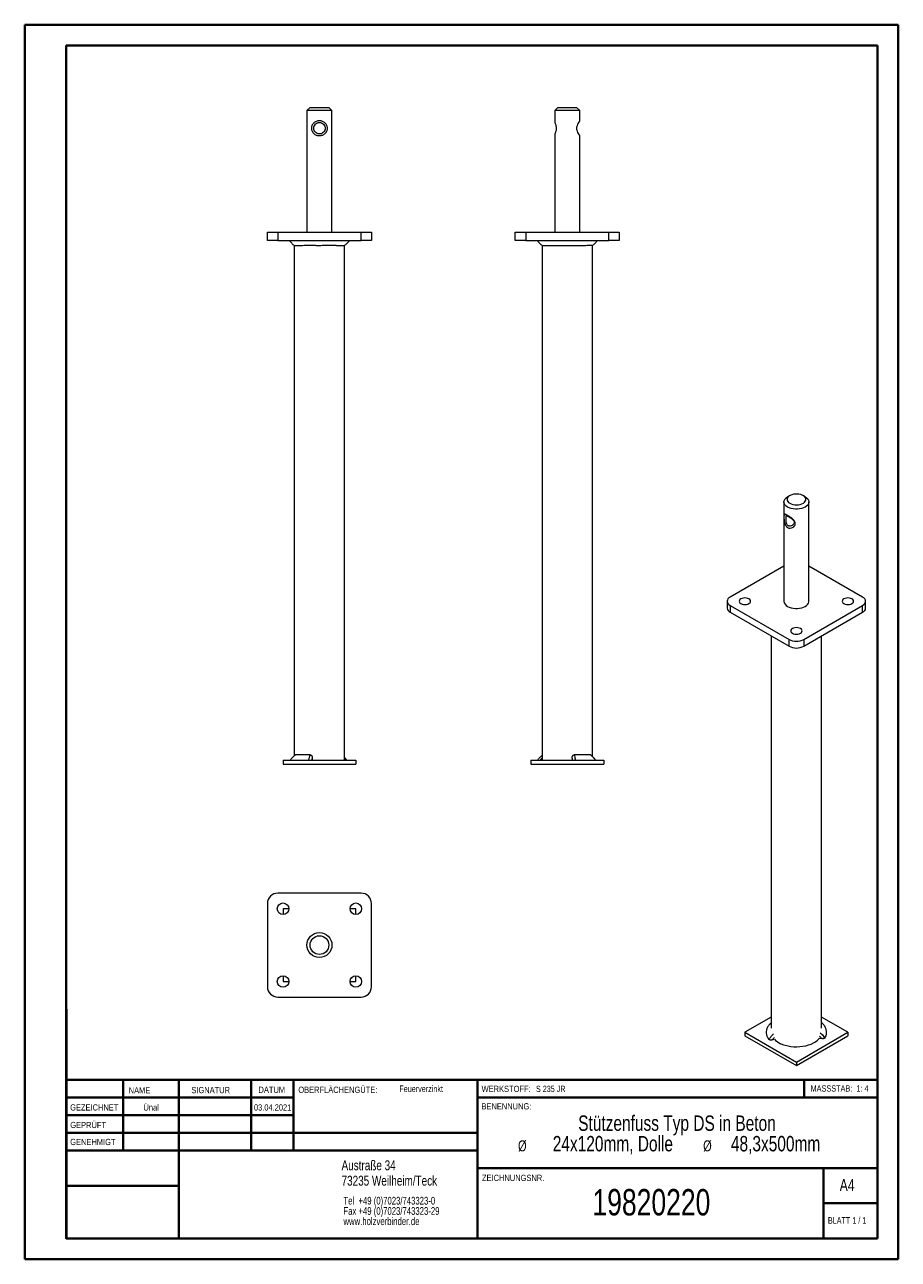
# Model space of a CAD drawing. Header units: millimetres. Extents: x 0 to 210, y 0 to 297.
import ezdxf

# ---------------------------------------------------------------- set-up
doc = ezdxf.new("R2010")
doc.units = ezdxf.units.MM
doc.styles.add('SLDTEXTSTYLE0', font='TXT', dxfattribs={"width": 0.75})
doc.styles.add('SLDTEXTSTYLE1', font='TXT', dxfattribs={"width": 0.681818})
doc.styles.add('SLDTEXTSTYLE2', font='TXT', dxfattribs={"width": 0.7})
doc.styles.add('SLDTEXTSTYLE3', font='TXT', dxfattribs={"width": 0.6875})

# ---------------------------------------------------------------- blocks, each defined once
blk = doc.blocks.new('SW_NOTE_0')
at = {"color": 0, "linetype": 'Continuous', "lineweight": 0, "char_height": 1.8521, "attachment_point": 1, "style": 'SLDTEXTSTYLE0'}
for s, insert in [('Tel  +49 (0)7023/743323-0', (0, 2.39)), ('Fax +49 (0)7023/743323-29', (0, -0.08)), ('www.holzverbinder.de', (0, -2.55))]:
    blk.add_mtext(s, dxfattribs=dict(at, insert=insert))
blk = doc.blocks.new('SW_NOTE_1')
at = {"color": 0, "linetype": 'Continuous', "lineweight": 0, "attachment_point": 2, "style": 'SLDTEXTSTYLE0'}
for s, insert, char_height in [('Stützenfuss Typ DS in Beton', (31.31, 4.77), 3.7042), ('24x120mm, Dolle', (15.9, -0.16), 3.7042), ('%%c', (-5.87, -1.22), 2.646), ('%%c', (38.63, -1.22), 2.646), ('48,3x500mm', (55.01, -0.16), 3.704)]:
    blk.add_mtext(s, dxfattribs=dict(at, insert=insert, char_height=char_height))

msp = doc.modelspace()

# ---------------------------------------------------------------- linework, layer by layer
at = {"color": 7, "linetype": 'Continuous', "lineweight": 40}
for p, q in [((0.08, 0.21), (0.08, 297.21)), ((0.08, 297.21), (210.08, 297.21)), ((210.08, 0.21), (210.08, 297.21)), ((210.08, 292.21), (210.08, 297.21)), ((10.08, 292.21), (205.08, 292.21)), ((10.08, 5.21), (10.08, 292.21)), ((205.08, 5.21), (205.08, 292.21)), ((10.11, 60.37), (10.11, 5.12)), ((205.08, 43.37), (10.11, 43.37)), ((23.71, 43.37), (23.71, 26.37)), ((37.1, 43.37), (37.1, 5.12)), ((54.51, 43.37), (54.51, 26.37)), ((64.71, 26.37), (64.71, 43.37)), ((108.91, 43.37), (108.91, 5.12)), ((187.47, 39.12), (187.47, 43.37)), ((64.71, 39.1), (10.11, 39.1)), ((205.08, 39.12), (108.91, 39.12)), ((64.71, 34.87), (10.11, 34.87)), ((108.91, 30.62), (10.11, 30.62)), ((108.91, 26.37), (10.11, 26.37)), ((108.91, 22.12), (205.08, 22.12)), ((192.08, 5.21), (192.08, 22.21)), ((37.1, 17.87), (10.11, 17.87)), ((10.11, 13.71), (10.08, 13.71)), ((205.08, 13.71), (192.08, 13.71)), ((10.11, 9.46), (10.08, 9.46)), ((10.08, 5.21), (205.08, 5.21)), ((205.08, 5.21), (180.99, 5.21)), ((0.08, 0.21), (210.08, 0.21))]:
    msp.add_line(p, q, dxfattribs=at)
at = {"color": 7, "linetype": 'Continuous', "lineweight": 15}
for p, q in [((68.68, 277.3), (67.93, 276.55)), ((67.93, 276.55), (67.93, 247.3)), ((70.93, 276.55), (67.93, 276.55)), ((68.68, 277.3), (70.93, 277.3)), ((70.93, 277.3), (73.18, 277.3)), ((73.93, 276.55), (70.93, 276.55)), ((73.93, 276.55), (73.18, 277.3)), ((73.93, 247.3), (73.93, 276.55)), ((128.26, 277.3), (127.51, 276.55)), ((127.51, 276.55), (127.51, 273.68)), ((133.51, 276.55), (127.51, 276.55)), ((128.26, 277.3), (132.76, 277.3)), ((133.51, 276.55), (132.76, 277.3)), ((133.51, 274.09), (133.51, 276.55)), ((127.51, 270.95), (127.51, 247.3)), ((133.51, 247.3), (133.51, 270.52)), ((58.43, 245.3), (58.43, 247.3)), ((58.43, 247.3), (60.93, 247.3)), ((60.93, 247.3), (60.93, 245.3)), ((60.93, 247.3), (80.93, 247.3)), ((80.93, 245.3), (80.93, 247.3)), ((80.93, 247.3), (83.43, 247.3)), ((83.43, 247.3), (83.43, 245.3)), ((118.01, 245.3), (118.01, 247.3)), ((118.01, 247.3), (120.51, 247.3)), ((120.51, 247.3), (120.51, 245.3)), ((120.51, 247.3), (140.51, 247.3)), ((140.51, 245.3), (140.51, 247.3)), ((140.51, 247.3), (143.01, 247.3)), ((143.01, 247.3), (143.01, 245.3)), ((60.93, 245.3), (58.43, 245.3)), ((60.93, 245.3), (80.93, 245.3)), ((64.89, 244.08), (64.89, 121.34)), ((76.96, 120.3), (76.96, 244.08)), ((83.43, 245.3), (80.93, 245.3)), ((120.51, 245.3), (118.01, 245.3)), ((120.51, 245.3), (140.51, 245.3)), ((124.48, 244.08), (124.48, 120.3)), ((136.55, 121.17), (136.55, 244.08)), ((143.01, 245.3), (140.51, 245.3)), ((182.59, 182.4), (182.59, 158.52)), ((184, 183.93), (183.47, 183.63)), ((187.71, 183.63), (187.18, 183.93)), ((188.59, 158.52), (188.59, 182.4)), ((182.59, 166.99), (169.68, 159.54)), ((201.5, 159.54), (188.59, 166.99)), ((168.95, 158.52), (168.95, 156.89)), ((169.68, 157.5), (183.82, 149.33)), ((169.68, 157.5), (169.68, 155.86)), ((187.36, 149.33), (201.5, 157.5)), ((201.5, 155.86), (201.5, 157.5)), ((202.23, 156.89), (202.23, 158.52)), ((169.68, 155.86), (183.82, 147.7)), ((187.36, 147.7), (201.5, 155.86)), ((179.55, 150.17), (179.55, 55.82)), ((183.82, 147.7), (183.82, 149.33)), ((187.36, 149.33), (187.36, 147.7)), ((191.63, 55.82), (191.63, 150.17)), ((62.18, 120.3), (62.18, 119.3)), ((62.18, 120.3), (79.68, 120.3)), ((62.18, 119.3), (79.68, 119.3)), ((69.22, 120.89), (69.22, 120.3)), ((77.04, 120.3), (76.96, 120.39)), ((79.68, 120.3), (79.68, 119.3)), ((121.76, 120.3), (121.76, 119.3)), ((121.76, 120.3), (139.26, 120.3)), ((121.76, 119.3), (139.26, 119.3)), ((139.26, 120.3), (139.26, 119.3)), ((80.93, 88.3), (60.93, 88.3)), ((58.43, 85.8), (58.43, 65.8)), ((63.55, 84.55), (62.18, 84.55)), ((62.18, 84.55), (62.18, 83.18)), ((79.68, 84.55), (78.3, 84.55)), ((79.68, 83.18), (79.68, 84.55)), ((83.43, 65.8), (83.43, 85.8)), ((62.18, 68.43), (62.18, 67.05)), ((79.68, 67.05), (79.68, 68.43)), ((62.18, 67.05), (63.55, 67.05)), ((78.3, 67.05), (79.68, 67.05)), ((60.93, 63.3), (80.93, 63.3)), ((179.55, 58.48), (173.21, 54.82)), ((197.96, 54.82), (191.63, 58.48)), ((191.83, 56.95), (191.63, 57.13)), ((173.21, 54.82), (173.21, 54)), ((173.21, 54.82), (185.59, 47.67)), ((173.21, 54), (185.59, 46.86)), ((185.59, 47.67), (197.96, 54.82)), ((185.59, 46.86), (197.96, 54)), ((197.96, 54.82), (197.96, 54)), ((179.8, 53), (180.28, 53.16)), ((191.14, 53.45), (191.65, 53.32)), ((185.59, 47.67), (185.59, 46.86))]:
    msp.add_line(p, q, dxfattribs=at)
at = {"color": 7, "linetype": 'Continuous', "lineweight": 0}
for p, q in [((64.71, 39.12), (10.11, 39.12)), ((23.71, 5.21), (23.71, 5.12)), ((54.51, 5.21), (54.51, 5.12))]:
    msp.add_line(p, q, dxfattribs=at)
at = {"color": 7, "linetype": 'Continuous', "lineweight": 15, "flags": 128}
for points in [[(184, 182.1), (184.35, 181.93), (184.75, 181.81), (185.19, 181.74), (185.65, 181.72), (186.1, 181.75), (186.53, 181.83), (186.92, 181.97), (187.26, 182.14), (187.53, 182.36), (187.72, 182.59), (187.82, 182.85), (187.83, 183.11), (187.75, 183.37), (187.58, 183.62), (187.33, 183.84), (187.01, 184.02), (186.63, 184.17), (186.21, 184.26), (185.76, 184.31), (185.3, 184.3), (184.86, 184.24), (184.45, 184.13), (184.08, 183.98), (183.77, 183.78), (183.54, 183.56), (183.4, 183.31), (183.34, 183.05), (183.37, 182.79), (183.5, 182.53), (183.71, 182.3), (184, 182.1)], [(183.47, 181.18), (183.13, 181.41), (182.87, 181.67), (182.69, 181.95), (182.6, 182.25), (182.6, 182.55), (182.69, 182.85), (182.87, 183.13), (183.13, 183.4), (183.47, 183.63)], [(187.71, 183.63), (188.05, 183.4), (188.31, 183.13), (188.49, 182.85), (188.58, 182.55), (188.58, 182.25), (188.49, 181.95), (188.31, 181.67), (188.05, 181.41), (187.71, 181.18), (187.31, 180.98), (186.86, 180.83), (186.36, 180.73), (185.85, 180.68), (185.33, 180.68), (184.81, 180.73), (184.32, 180.83), (183.87, 180.98), (183.47, 181.18)], [(169.68, 159.54), (169.37, 159.32), (169.14, 159.07), (168.99, 158.8), (168.95, 158.52), (168.99, 158.24), (169.14, 157.97), (169.37, 157.72), (169.68, 157.5)], [(172.24, 157.96), (172.53, 157.83), (172.86, 157.75), (173.21, 157.72), (173.57, 157.75), (173.9, 157.83), (174.19, 157.96), (174.4, 158.12), (174.54, 158.31), (174.59, 158.52), (174.54, 158.72), (174.4, 158.92), (174.19, 159.08), (173.9, 159.21), (173.57, 159.29), (173.21, 159.31), (172.86, 159.29), (172.53, 159.21), (172.24, 159.08), (172.02, 158.92), (171.89, 158.72), (171.84, 158.52), (171.89, 158.31), (172.02, 158.12), (172.24, 157.96)], [(183.47, 157.29), (183.87, 157.1), (184.32, 156.95), (184.81, 156.85), (185.33, 156.79), (185.85, 156.79), (186.36, 156.85), (186.86, 156.95), (187.31, 157.1), (187.71, 157.29), (188.05, 157.53), (188.31, 157.79), (188.49, 158.07), (188.58, 158.37), (188.59, 158.52)], [(196.99, 157.96), (197.28, 157.83), (197.61, 157.75), (197.96, 157.72), (198.32, 157.75), (198.65, 157.83), (198.94, 157.96), (199.15, 158.12), (199.29, 158.31), (199.34, 158.52), (199.29, 158.72), (199.15, 158.92), (198.94, 159.08), (198.65, 159.21), (198.32, 159.29), (197.96, 159.31), (197.61, 159.29), (197.28, 159.21), (196.99, 159.08), (196.77, 158.92), (196.63, 158.72), (196.59, 158.52), (196.63, 158.31), (196.77, 158.12), (196.99, 157.96)], [(201.5, 157.5), (201.81, 157.72), (202.04, 157.97), (202.18, 158.24), (202.23, 158.52), (202.18, 158.8), (202.04, 159.07), (201.81, 159.32), (201.5, 159.54)], [(184.62, 150.81), (184.9, 150.69), (185.23, 150.61), (185.59, 150.58), (185.94, 150.61), (186.28, 150.69), (186.56, 150.81), (186.78, 150.98), (186.92, 151.17), (186.96, 151.37), (186.92, 151.58), (186.78, 151.77), (186.56, 151.94), (186.28, 152.06), (185.94, 152.14), (185.59, 152.17), (185.23, 152.14), (184.9, 152.06), (184.62, 151.94), (184.4, 151.77), (184.26, 151.58), (184.21, 151.37), (184.26, 151.17), (184.4, 150.98), (184.62, 150.81)], [(179.55, 57.1), (179.49, 57.06), (179.29, 56.89), (179.29, 56.89), (179.29, 56.89)], [(191.32, 54.73), (191.87, 54.18), (192.22, 53.76), (192.45, 53.46), (192.45, 53.46), (192.45, 53.46)], [(181.68, 52.16), (182.26, 51.91), (182.9, 51.7), (183.57, 51.53), (184.27, 51.42), (184.99, 51.35), (185.72, 51.33), (186.44, 51.37), (187.16, 51.45), (187.85, 51.59), (188.51, 51.77), (189.12, 51.99), (189.69, 52.26), (190.19, 52.56), (190.63, 52.9), (190.99, 53.26), (191.14, 53.45)]]:
    msp.add_lwpolyline(points, dxfattribs=at)
at = {"color": 7, "linetype": 'Continuous', "lineweight": 15}
for centre, radius in [((62.18, 84.55), 1.38), ((79.68, 84.55), 1.38), ((70.93, 75.8), 3), ((70.93, 75.8), 2.25), ((62.18, 67.05), 1.38), ((79.68, 67.05), 1.38)]:
    msp.add_circle(centre, radius, dxfattribs=at)
for centre, radius, start, end in [((184.09, 158.67), 1.51, 185.6534, 245.6668), ((170.2, 157.01), 1.26, 185.6948, 245.6253), ((200.98, 157.01), 1.26, 294.3747, 354.3052), ((185.59, 152.75), 3.84, 242.6097, 297.3903), ((185.59, 151.11), 3.84, 242.6097, 297.3903), ((60.93, 85.8), 2.5, 90, 180), ((80.93, 85.8), 2.5, 0, 90), ((60.93, 65.8), 2.5, 180, 270), ((80.93, 65.8), 2.5, 270, 0), ((183.65, 56.41), 4.68, 224.0165, 245.1573)]:
    msp.add_arc(centre, radius, start, end, dxfattribs=at)
for points, knots in [([(72.86, 272.3), (72.86, 272.18), (72.84, 271.94), (72.68, 271.49), (72.33, 271.01), (71.81, 270.69), (71.32, 270.54), (70.93, 270.51), (70.54, 270.54), (70.05, 270.68), (69.53, 271), (69.17, 271.48), (69.02, 271.93), (68.97, 272.3), (69.01, 272.66), (69.17, 273.12), (69.52, 273.6), (70.04, 273.92), (70.53, 274.06), (70.92, 274.1), (71.31, 274.07), (71.8, 273.93), (72.33, 273.6), (72.68, 273.12), (72.84, 272.67), (72.86, 272.43), (72.86, 272.3)], [0, 0, 0, 0, 0.03002, 0.060349, 0.121871, 0.184925, 0.217136, 0.24939, 0.281898, 0.314208, 0.377563, 0.439111, 0.469386, 0.499361, 0.529591, 0.559763, 0.621538, 0.684799, 0.717044, 0.749583, 0.782098, 0.814399, 0.877933, 0.939666, 0.97, 1, 1, 1, 1]), ([(72.3, 272.3), (72.29, 272.4), (72.28, 272.59), (72.17, 272.93), (71.92, 273.3), (71.56, 273.55), (71.2, 273.66), (70.92, 273.69), (70.64, 273.66), (70.29, 273.55), (69.92, 273.29), (69.68, 272.93), (69.57, 272.58), (69.54, 272.3), (69.57, 272.02), (69.68, 271.67), (69.93, 271.31), (70.3, 271.06), (70.65, 270.95), (70.93, 270.92), (71.21, 270.95), (71.56, 271.06), (71.93, 271.31), (72.17, 271.67), (72.28, 272.02), (72.29, 272.21), (72.3, 272.3)], [0, 0, 0, 0, 0.030762, 0.062006, 0.125408, 0.188601, 0.219635, 0.250392, 0.28118, 0.312177, 0.375129, 0.438584, 0.469658, 0.500655, 0.531393, 0.562578, 0.625784, 0.688787, 0.719825, 0.750575, 0.781093, 0.812055, 0.874791, 0.937979, 0.969217, 1, 1, 1, 1]), ([(127.51, 273.68), (127.52, 273.67), (127.53, 273.64), (127.62, 273.43), (127.74, 273.1), (127.83, 272.68), (127.86, 272.22), (127.81, 271.79), (127.71, 271.41), (127.6, 271.12), (127.52, 270.94), (127.52, 270.95), (127.52, 270.95)], [0, 0, 0, 0, 0.10012, 0.200036, 0.305299, 0.417029, 0.52254, 0.617945, 0.715613, 0.823462, 0.934784, 1, 1, 1, 1]), ([(133.51, 270.52), (133.51, 270.53), (133.5, 270.54), (133.4, 270.68), (133.19, 271), (132.95, 271.48), (132.83, 271.93), (132.79, 272.3), (132.83, 272.66), (132.95, 273.12), (133.19, 273.59), (133.4, 273.92), (133.49, 274.06), (133.52, 274.1), (133.51, 274.09), (133.51, 274.09)], [0, 0, 0, 0, 0.063777, 0.128397, 0.255108, 0.378205, 0.438755, 0.498704, 0.559165, 0.61951, 0.743059, 0.869582, 0.934072, 0.999152, 1, 1, 1, 1]), ([(133.28, 273.68), (133.32, 273.75), (133.4, 273.88), (133.47, 274.02), (133.51, 274.09)], [0, 0, 0, 0, 0.499997, 1, 1, 1, 1]), ([(133.51, 270.52), (133.47, 270.59), (133.4, 270.72), (133.32, 270.86), (133.28, 270.93)], [0, 0, 0, 0, 0.500005, 1, 1, 1, 1]), ([(63.68, 245.3), (63.86, 245.07), (64.22, 244.62), (64.67, 244.26), (64.89, 244.09)], [0, 0, 0, 0, 0.518455, 1, 1, 1, 1]), ([(70.93, 244.05), (70.6, 244.05), (69.96, 244.06), (69, 244.06), (68.24, 244.06), (67.65, 244.06), (67.1, 244.06), (66.61, 244.05), (66.17, 244.05), (65.78, 244.05), (65.46, 244.05), (65.22, 244.05), (65.04, 244.05), (64.94, 244.05), (64.93, 244.05), (64.93, 244.05)], [0, 0, 0, 0, 0.1020179, 0.2060672, 0.3122479, 0.3661439, 0.4208259, 0.526984, 0.5808679, 0.6355369, 0.74172, 0.7956163, 0.8502981, 0.9564945, 1, 1, 1, 1]), ([(76.92, 244.05), (76.91, 244.05), (76.89, 244.05), (76.75, 244.05), (76.55, 244.05), (76.28, 244.05), (75.93, 244.05), (75.63, 244.05), (75.3, 244.05), (74.94, 244.06), (74.55, 244.06), (73.99, 244.06), (73.39, 244.06), (72.76, 244.06), (72, 244.06), (71.37, 244.06), (70.93, 244.05)], [0, 0, 0, 0, 0.1042432, 0.1581473, 0.2128373, 0.3190352, 0.3729393, 0.4276292, 0.4803982, 0.5339207, 0.5878259, 0.642517, 0.7487017, 0.8025998, 0.8572841, 1, 1, 1, 1]), ([(76.96, 244.09), (77.18, 244.26), (77.63, 244.62), (77.99, 245.07), (78.18, 245.3)], [0, 0, 0, 0, 0.481545, 1, 1, 1, 1]), ([(123.26, 245.3), (123.45, 245.07), (123.81, 244.62), (124.26, 244.26), (124.48, 244.09)], [0, 0, 0, 0, 0.518455, 1, 1, 1, 1]), ([(136.51, 244.05), (136.5, 244.05), (136.47, 244.06), (136.22, 244.06), (135.9, 244.06), (135.55, 244.06), (135.16, 244.06), (134.7, 244.05), (134.19, 244.05), (133.64, 244.05), (133.04, 244.05), (132.41, 244.05), (131.76, 244.05), (131.09, 244.05), (130.41, 244.05), (129.74, 244.05), (129.07, 244.05), (128.43, 244.05), (127.81, 244.05), (127.22, 244.05), (126.68, 244.05), (126.31, 244.05), (125.96, 244.05), (125.65, 244.05), (125.37, 244.05), (125.12, 244.05), (124.92, 244.05), (124.76, 244.05), (124.63, 244.05), (124.53, 244.05), (124.53, 244.05), (124.53, 244.05)], [0, 0, 0, 0, 0.0510031, 0.1030218, 0.1561061, 0.183051, 0.2103889, 0.2634619, 0.2904007, 0.3177321, 0.3708176, 0.3977626, 0.4251004, 0.4781926, 0.5051411, 0.5324826, 0.5855753, 0.6125241, 0.6398659, 0.6929585, 0.7199074, 0.7472491, 0.7736305, 0.8001952, 0.8273375, 0.8546795, 0.8810609, 0.9078187, 0.9347678, 0.9621098, 1, 1, 1, 1]), ([(136.55, 244.09), (136.77, 244.26), (137.21, 244.62), (137.58, 245.07), (137.76, 245.3)], [0, 0, 0, 0, 0.4815447, 1, 1, 1, 1]), ([(185.34, 177.21), (185.33, 177.11), (185.31, 176.91), (185.1, 176.55), (184.69, 176.21), (184.17, 176.07), (183.76, 176.12), (183.47, 176.23), (183.21, 176.43), (182.93, 176.79), (182.71, 177.35), (182.62, 177.98), (182.6, 178.46), (182.6, 178.79), (182.6, 179.06), (182.62, 179.32), (182.7, 179.47), (182.92, 179.44), (183.2, 179.31), (183.46, 179.17), (183.75, 178.99), (184.17, 178.72), (184.69, 178.33), (185.1, 177.89), (185.31, 177.5), (185.33, 177.31), (185.34, 177.21)], [0, 0, 0, 0, 0.03002, 0.060349, 0.121871, 0.184925, 0.217136, 0.24939, 0.281898, 0.314208, 0.377563, 0.439111, 0.469386, 0.499361, 0.529591, 0.559763, 0.621538, 0.684799, 0.717044, 0.749583, 0.782098, 0.814399, 0.877933, 0.939666, 0.97, 1, 1, 1, 1]), ([(185.07, 177.51), (185.06, 177.59), (185.04, 177.74), (184.88, 178.02), (184.56, 178.33), (184.16, 178.61), (183.84, 178.8), (183.63, 178.93), (183.45, 179.03), (183.26, 179.12), (183.14, 179.14), (183.12, 179.04), (183.12, 178.84), (183.13, 178.64), (183.12, 178.38), (183.12, 178), (183.14, 177.52), (183.26, 177.09), (183.45, 176.81), (183.63, 176.67), (183.85, 176.59), (184.16, 176.57), (184.56, 176.71), (184.88, 176.99), (185.04, 177.28), (185.06, 177.43), (185.07, 177.51)], [0, 0, 0, 0, 0.030762, 0.062006, 0.125408, 0.188601, 0.219635, 0.250392, 0.28118, 0.312177, 0.375129, 0.438584, 0.469658, 0.500655, 0.531393, 0.562578, 0.625784, 0.688787, 0.719825, 0.750575, 0.781093, 0.812055, 0.874791, 0.937979, 0.969217, 1, 1, 1, 1]), ([(65.14, 121.54), (65.05, 121.47), (64.78, 121.26), (64.37, 120.86), (64.07, 120.51), (63.93, 120.31), (63.92, 120.31)], [0, 0, 0, 0, 0.202204, 0.5817, 0.980447, 1, 1, 1, 1]), ([(65.16, 121.55), (64.95, 121.38), (64.6, 121.09), (64.2, 120.65), (64.01, 120.41), (63.93, 120.3), (63.93, 120.3)], [0, 0, 0, 0, 0.464641, 0.783284, 0.999992, 1, 1, 1, 1]), ([(68.72, 121.55), (68.32, 121.55), (67.61, 121.56), (66.75, 121.55), (66.08, 121.55), (65.54, 121.56), (65.28, 121.55), (65.17, 121.55), (65.16, 121.55)], [0, 0, 0, 0, 0.243701, 0.426094, 0.613776, 0.796171, 0.983856, 1, 1, 1, 1]), ([(68.36, 120.3), (68.36, 120.3), (68.39, 120.41), (68.43, 120.62), (68.5, 120.89), (68.57, 121.12), (68.63, 121.29), (68.68, 121.43), (68.71, 121.51), (68.72, 121.55)], [0, 0, 0, 0, 0.000008, 0.227021, 0.454976, 0.614146, 0.773639, 0.886762, 1, 1, 1, 1]), ([(68.72, 121.55), (68.77, 121.55), (68.86, 121.54), (68.99, 121.46), (69.1, 121.33), (69.19, 121.16), (69.22, 121), (69.22, 120.91), (69.22, 120.89)], [0, 0, 0, 0, 0.163086, 0.32568, 0.500488, 0.70412, 0.947081, 1, 1, 1, 1]), ([(69.22, 120.89), (69.19, 120.79), (69.13, 120.6), (69.07, 120.39), (69.05, 120.3)], [0, 0, 0, 0, 0.571333, 1, 1, 1, 1]), ([(77.48, 120.3), (77.44, 120.36), (77.28, 120.58), (77.1, 120.79), (76.96, 120.94)], [0, 0, 0, 0, 0.2295905, 1, 1, 1, 1]), ([(123.37, 120.3), (123.37, 120.3), (123.45, 120.41), (123.62, 120.62), (123.87, 120.89), (124.1, 121.12), (124.29, 121.29), (124.41, 121.39), (124.47, 121.44), (124.48, 121.44)], [0, 0, 0, 0, 0.0000094, 0.2532563, 0.507555, 0.6851188, 0.8630436, 0.9892388, 1, 1, 1, 1]), ([(124.48, 120.83), (124.38, 120.74), (124.2, 120.58), (124.04, 120.39), (123.96, 120.3)], [0, 0, 0, 0, 0.516654, 1, 1, 1, 1]), ([(131.68, 120.89), (131.68, 120.98), (131.7, 121.14), (131.8, 121.34), (131.93, 121.48), (132.07, 121.55), (132.16, 121.55), (132.19, 121.55)], [0, 0, 0, 0, 0.2714217, 0.5099159, 0.7062286, 0.9036848, 1, 1, 1, 1]), ([(131.79, 120.3), (131.77, 120.43), (131.74, 120.62), (131.7, 120.8), (131.68, 120.86)], [0, 0, 0, 0, 0.622688, 1, 1, 1, 1]), ([(136.09, 121.55), (135.9, 121.55), (135.57, 121.56), (134.85, 121.55), (134.1, 121.55), (133.23, 121.56), (132.57, 121.55), (132.22, 121.55), (132.19, 121.55)], [0, 0, 0, 0, 0.243701, 0.426094, 0.613776, 0.796171, 0.983856, 1, 1, 1, 1]), ([(132.19, 121.55), (132.23, 121.38), (132.3, 121.09), (132.38, 120.65), (132.42, 120.41), (132.43, 120.3), (132.43, 120.3)], [0, 0, 0, 0, 0.464641, 0.783284, 0.999992, 1, 1, 1, 1]), ([(137.3, 120.3), (137.3, 120.3), (137.22, 120.41), (137.06, 120.62), (136.82, 120.89), (136.6, 121.12), (136.42, 121.29), (136.25, 121.43), (136.15, 121.51), (136.09, 121.55)], [0, 0, 0, 0, 0.000008, 0.227021, 0.454976, 0.614146, 0.773639, 0.886762, 1, 1, 1, 1]), ([(137.32, 120.3), (137.25, 120.39), (137.06, 120.66), (136.68, 121.07), (136.34, 121.38), (136.15, 121.53), (136.14, 121.54)], [0, 0, 0, 0, 0.1970101, 0.577127, 0.9762715, 1, 1, 1, 1]), ([(179.29, 56.89), (179.13, 56.72), (178.8, 56.34), (178.47, 55.71), (178.31, 55.01), (178.36, 54.3), (178.58, 53.66), (178.86, 53.27), (178.98, 53.1)], [0, 0, 0, 0, 0.144602, 0.321148, 0.50285, 0.679041, 0.860293, 1, 1, 1, 1]), ([(192.45, 53.46), (192.54, 53.64), (192.75, 54.05), (192.87, 54.71), (192.8, 55.41), (192.52, 56.1), (192.18, 56.62), (191.88, 56.88), (191.81, 56.95)], [0, 0, 0, 0, 0.157203, 0.349134, 0.546671, 0.738217, 0.935264, 1, 1, 1, 1]), ([(178.98, 53.1), (178.98, 53.1), (179.05, 53.21), (179.2, 53.42), (179.42, 53.71), (179.62, 53.96), (179.79, 54.15), (179.93, 54.31), (180.02, 54.39), (180.05, 54.43)], [0, 0, 0, 0, 0.000009, 0.233209, 0.467379, 0.630887, 0.794728, 0.910934, 1, 1, 1, 1]), ([(180.28, 53.61), (180.19, 53.5), (180.02, 53.31), (179.87, 53.1), (179.8, 53)], [0, 0, 0, 0, 0.544176, 1, 1, 1, 1]), ([(191.65, 53.32), (191.55, 53.45), (191.39, 53.65), (191.21, 53.83), (191.14, 53.9)], [0, 0, 0, 0, 0.622688, 1, 1, 1, 1]), ([(179.8, 53), (179.76, 52.99), (179.68, 52.97), (179.57, 52.95), (179.45, 52.95), (179.35, 52.95), (179.26, 52.96), (179.18, 52.98), (179.11, 53), (179.06, 53.03), (179.01, 53.06), (178.99, 53.08), (178.98, 53.1)], [0, 0, 0, 0, 0.134817, 0.272837, 0.387797, 0.505708, 0.597709, 0.692129, 0.770115, 0.850257, 0.92401, 1, 1, 1, 1]), ([(192.45, 53.46), (192.43, 53.43), (192.39, 53.38), (192.27, 53.33), (192.12, 53.29), (191.9, 53.28), (191.74, 53.31), (191.65, 53.32)], [0, 0, 0, 0, 0.151612, 0.302896, 0.461933, 0.690343, 1, 1, 1, 1])]:
    msp.add_open_spline(points, degree=3, knots=knots, dxfattribs=at)

# ---------------------------------------------------------------- block references
at = {"color": 7, "linetype": 'Continuous', "lineweight": 0}
for name, p in [('SW_NOTE_1', (125.57, 30.05)), ('SW_NOTE_0', (76.7, 12.85))]:
    msp.add_blockref(name, p, dxfattribs=at)

# ---------------------------------------------------------------- texts
for s, insert, char_height, attachment_point, style in [('NAME', (25.07, 41.62), 1.5, 1, 'SLDTEXTSTYLE0'), ('SIGNATUR', (40.14, 41.68), 1.5, 1, 'SLDTEXTSTYLE0'), ('DATUM', (56.28, 41.74), 1.5, 1, 'SLDTEXTSTYLE0'), ('OBERFLÄCHENGÜTE:', (65.86, 41.74), 1.5, 1, 'SLDTEXTSTYLE0'), ('Feuerverzinkt', (90.14, 42.03), 1.5875, 1, 'SLDTEXTSTYLE0'), ('WERKSTOFF:', (109.91, 41.96), 1.5, 1, 'SLDTEXTSTYLE0'), ('S 235 JR', (122.99, 41.96), 1.5, 1, 'SLDTEXTSTYLE3'), ('MASSSTAB:  1: 4', (188.99, 42.07), 1.5, 1, 'SLDTEXTSTYLE2'), ('GEZEICHNET', (11, 37.51), 1.5, 1, 'SLDTEXTSTYLE0'), ('Ünal', (30.47, 37.5), 1.499, 2, 'SLDTEXTSTYLE0'), ('03.04.2021', (59.68, 37.5), 1.499, 2, 'SLDTEXTSTYLE0'), ('BENENNUNG:', (109.88, 37.77), 1.5, 1, 'SLDTEXTSTYLE0'), ('GEPRÜFT', (11.03, 33.28), 1.5, 1, 'SLDTEXTSTYLE0'), ('GENEHMIGT', (11.02, 29.19), 1.5, 1, 'SLDTEXTSTYLE0'), ('Austraße 34', (76.25, 24.02), 2.3813, 1, 'SLDTEXTSTYLE0'), ('73235 Weilheim/Teck', (76.25, 20.32), 2.3813, 1, 'SLDTEXTSTYLE0'), ('ZEICHNUNGSNR.', (110, 20.55), 1.5, 1, 'SLDTEXTSTYLE0'), ('A4', (196, 19.52), 2.91, 1, 'SLDTEXTSTYLE0'), ('19820220', (150.73, 17.12), 6.35, 2, 'SLDTEXTSTYLE0'), ('BLATT 1 / 1', (193.16, 10.36), 1.5875, 1, 'SLDTEXTSTYLE1')]:
    msp.add_mtext(s, dxfattribs=dict(at, insert=insert, char_height=char_height, attachment_point=attachment_point, style=style))

doc.saveas('drawing.dxf')
